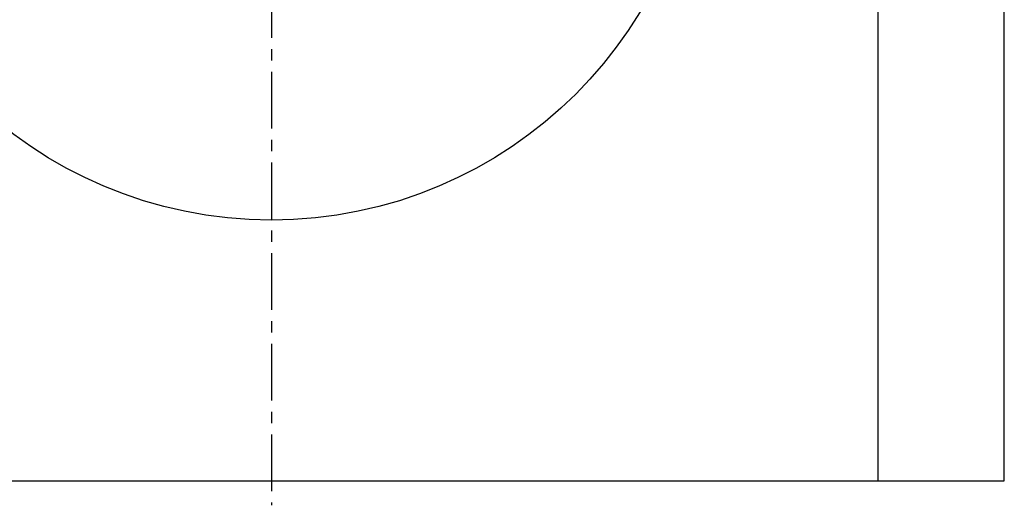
# Model space of a CAD drawing. Header units: millimetres. Extents: x 161 to 469, y 84 to 375.
# Tile 2 of 41: x 264 to 464, y 84 to 183. Entities that reach past the tile are written whole.
import ezdxf

# ---------------------------------------------------------------- set-up
doc = ezdxf.new("R2010")
doc.units = ezdxf.units.MM
doc.header["$LTSCALE"] = 30.734
doc.linetypes.add('CENTER', pattern=[0.6, 0.375, -0.075, 0.075, -0.075])
doc.layers.get('0').update_dxf_attribs({"linetype": 'CONTINUOUS'})
doc.layers.add('DEFAULT_1', color=7, linetype='CENTER')

msp = doc.modelspace()

# ---------------------------------------------------------------- linework, layer by layer
at = {"color": 7, "linetype": 'CONTINUOUS'}
for p, q in [((438.15, 89.31), (438.15, 370.31)), ((463.8, 89.31), (463.8, 370.31)), ((165.8, 89.31), (463.8, 89.31))]:
    msp.add_line(p, q, dxfattribs=at)
msp.add_circle((314.8, 229.81), 87.5, dxfattribs=at)
at = {"layer": 'DEFAULT_1', "color": 2, "linetype": 'CENTER'}
msp.add_line((314.8, 375.31), (314.8, 84.31), dxfattribs=at)

doc.saveas('drawing.dxf')
